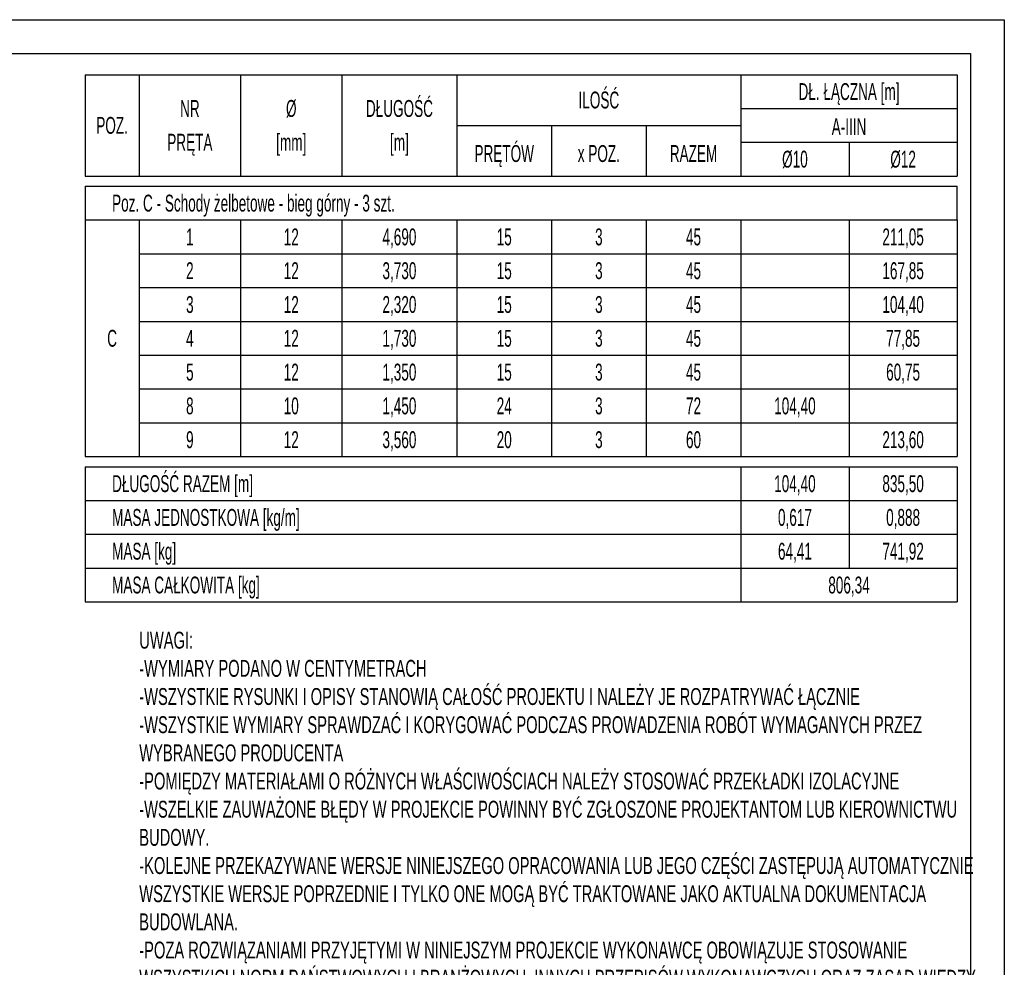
# Model space of a CAD drawing. Header units: millimetres. Extents: x 357 to 339450, y 65 to 10017.
# Tile 15 of 24: x 2250 to 2614, y 702 to 1053. Entities that reach past the tile are written whole.
import ezdxf
from ezdxf.enums import TextEntityAlignment as Align

# ---------------------------------------------------------------- set-up
doc = ezdxf.new("R2010")
doc.units = ezdxf.units.MM
doc.header["$LTSCALE"] = 25
for name, color, linetype in [('BA_txs', 2, 'Continuous'), ('BZ_ram', 2, 'Continuous'), ('BZ_tab', 7, 'Continuous'), ('BZ_txg', 3, 'Continuous'), ('BZ_txs', 2, 'Continuous')]:
    doc.layers.add(name, color=color, linetype=linetype)
doc.styles.add('BIKTS', font='bikromsw.shx', dxfattribs={"width": 0.6})

msp = doc.modelspace()

# ---------------------------------------------------------------- linework, layer by layer
at = {"layer": 'BZ_ram', "color": 1}
msp.add_lwpolyline([(1563.84, 310.01), (1563.84, 1052.51), (2613.84, 1052.51), (2613.84, 310.01)], close=True, dxfattribs=at)
at = {"layer": 'BZ_ram'}
msp.add_lwpolyline([(1613.84, 322.51), (1613.84, 1040.01), (2601.34, 1040.01), (2601.34, 322.51)], close=True, dxfattribs=at)
at = {"layer": 'BZ_tab'}
for p, q in [((2273.92, 1032.17), (2293.92, 1032.17)), ((2273.92, 1032.17), (2273.92, 994.67)), ((2293.92, 1032.17), (2331.42, 1032.17)), ((2293.92, 1032.17), (2293.92, 994.67)), ((2331.42, 1032.17), (2368.92, 1032.17)), ((2331.42, 1032.17), (2331.42, 994.67)), ((2368.92, 1032.17), (2411.42, 1032.17)), ((2368.92, 1032.17), (2368.92, 994.67)), ((2411.42, 1032.17), (2516.42, 1032.17)), ((2411.42, 1032.17), (2411.42, 994.67)), ((2516.42, 1032.17), (2596.42, 1032.17)), ((2516.42, 1032.17), (2516.42, 994.67)), ((2596.42, 1032.17), (2596.42, 994.67)), ((2516.42, 1019.67), (2596.42, 1019.67)), ((2596.42, 1019.67), (2596.42, 1007.17)), ((2411.42, 1013.42), (2516.42, 1013.42)), ((2446.42, 1013.42), (2446.42, 994.67)), ((2481.42, 1013.42), (2481.42, 994.67)), ((2516.42, 1007.17), (2596.42, 1007.17)), ((2556.42, 1007.17), (2556.42, 994.67)), ((2596.42, 1007.17), (2596.42, 994.67)), ((2273.92, 994.67), (2293.92, 994.67)), ((2293.92, 994.67), (2331.42, 994.67)), ((2331.42, 994.67), (2368.92, 994.67)), ((2368.92, 994.67), (2411.42, 994.67)), ((2411.42, 994.67), (2446.42, 994.67)), ((2446.42, 994.67), (2481.42, 994.67)), ((2481.42, 994.67), (2516.42, 994.67)), ((2516.42, 994.67), (2556.42, 994.67)), ((2556.42, 994.67), (2596.42, 994.67)), ((2273.92, 990.92), (2293.92, 990.92)), ((2273.92, 990.92), (2273.92, 978.42)), ((2293.92, 990.92), (2331.42, 990.92)), ((2331.42, 990.92), (2368.92, 990.92)), ((2368.92, 990.92), (2411.42, 990.92)), ((2411.42, 990.92), (2446.42, 990.92)), ((2446.42, 990.92), (2481.42, 990.92)), ((2481.42, 990.92), (2516.42, 990.92)), ((2516.42, 990.92), (2556.42, 990.92)), ((2556.42, 990.92), (2596.42, 990.92)), ((2596.42, 978.42), (2596.42, 990.92)), ((2273.92, 978.42), (2293.92, 978.42)), ((2273.92, 978.42), (2273.92, 965.92)), ((2293.92, 978.42), (2331.42, 978.42)), ((2293.92, 978.42), (2293.92, 965.92)), ((2331.42, 978.42), (2368.92, 978.42)), ((2331.42, 978.42), (2331.42, 965.92)), ((2368.92, 978.42), (2411.42, 978.42)), ((2368.92, 978.42), (2368.92, 965.92)), ((2411.42, 978.42), (2446.42, 978.42)), ((2411.42, 978.42), (2411.42, 965.92)), ((2446.42, 978.42), (2481.42, 978.42)), ((2446.42, 978.42), (2446.42, 965.92)), ((2481.42, 978.42), (2516.42, 978.42)), ((2481.42, 978.42), (2481.42, 965.92)), ((2516.42, 978.42), (2556.42, 978.42)), ((2516.42, 978.42), (2516.42, 965.92)), ((2556.42, 978.42), (2596.42, 978.42)), ((2556.42, 978.42), (2556.42, 965.92)), ((2596.42, 978.42), (2596.42, 965.92)), ((2273.92, 965.92), (2273.92, 953.42)), ((2293.92, 965.92), (2331.42, 965.92)), ((2293.92, 965.92), (2293.92, 953.42)), ((2331.42, 965.92), (2368.92, 965.92)), ((2331.42, 965.92), (2331.42, 953.42)), ((2368.92, 965.92), (2411.42, 965.92)), ((2368.92, 965.92), (2368.92, 953.42)), ((2411.42, 965.92), (2446.42, 965.92)), ((2411.42, 965.92), (2411.42, 953.42)), ((2446.42, 965.92), (2481.42, 965.92)), ((2446.42, 965.92), (2446.42, 953.42)), ((2481.42, 965.92), (2516.42, 965.92)), ((2481.42, 965.92), (2481.42, 953.42)), ((2516.42, 965.92), (2556.42, 965.92)), ((2516.42, 965.92), (2516.42, 953.42)), ((2556.42, 965.92), (2596.42, 965.92)), ((2556.42, 965.92), (2556.42, 953.42)), ((2596.42, 965.92), (2596.42, 953.42)), ((2273.92, 953.42), (2273.92, 940.92)), ((2293.92, 953.42), (2331.42, 953.42)), ((2293.92, 953.42), (2293.92, 940.92)), ((2331.42, 953.42), (2368.92, 953.42)), ((2331.42, 953.42), (2331.42, 940.92)), ((2368.92, 953.42), (2411.42, 953.42)), ((2368.92, 953.42), (2368.92, 940.92)), ((2411.42, 953.42), (2446.42, 953.42)), ((2411.42, 953.42), (2411.42, 940.92)), ((2446.42, 953.42), (2481.42, 953.42)), ((2446.42, 953.42), (2446.42, 940.92)), ((2481.42, 953.42), (2516.42, 953.42)), ((2481.42, 953.42), (2481.42, 940.92)), ((2516.42, 953.42), (2556.42, 953.42)), ((2516.42, 953.42), (2516.42, 940.92)), ((2556.42, 953.42), (2596.42, 953.42)), ((2556.42, 953.42), (2556.42, 940.92)), ((2596.42, 953.42), (2596.42, 940.92)), ((2273.92, 940.92), (2273.92, 928.42)), ((2293.92, 940.92), (2331.42, 940.92)), ((2293.92, 940.92), (2293.92, 928.42)), ((2331.42, 940.92), (2368.92, 940.92)), ((2331.42, 940.92), (2331.42, 928.42)), ((2368.92, 940.92), (2411.42, 940.92)), ((2368.92, 940.92), (2368.92, 928.42)), ((2411.42, 940.92), (2446.42, 940.92)), ((2411.42, 940.92), (2411.42, 928.42)), ((2446.42, 940.92), (2481.42, 940.92)), ((2446.42, 940.92), (2446.42, 928.42)), ((2481.42, 940.92), (2516.42, 940.92)), ((2481.42, 940.92), (2481.42, 928.42)), ((2516.42, 940.92), (2556.42, 940.92)), ((2516.42, 940.92), (2516.42, 928.42)), ((2556.42, 940.92), (2596.42, 940.92)), ((2556.42, 940.92), (2556.42, 928.42)), ((2596.42, 940.92), (2596.42, 928.42)), ((2273.92, 928.42), (2273.92, 915.92)), ((2293.92, 928.42), (2331.42, 928.42)), ((2293.92, 928.42), (2293.92, 915.92)), ((2331.42, 928.42), (2368.92, 928.42)), ((2331.42, 928.42), (2331.42, 915.92)), ((2368.92, 928.42), (2411.42, 928.42)), ((2368.92, 928.42), (2368.92, 915.92)), ((2411.42, 928.42), (2446.42, 928.42)), ((2411.42, 928.42), (2411.42, 915.92)), ((2446.42, 928.42), (2481.42, 928.42)), ((2446.42, 928.42), (2446.42, 915.92)), ((2481.42, 928.42), (2516.42, 928.42)), ((2481.42, 928.42), (2481.42, 915.92)), ((2516.42, 928.42), (2556.42, 928.42)), ((2516.42, 928.42), (2516.42, 915.92)), ((2556.42, 928.42), (2596.42, 928.42)), ((2556.42, 928.42), (2556.42, 915.92)), ((2596.42, 928.42), (2596.42, 915.92)), ((2273.92, 915.92), (2273.92, 903.42)), ((2293.92, 915.92), (2331.42, 915.92)), ((2293.92, 915.92), (2293.92, 903.42)), ((2331.42, 915.92), (2368.92, 915.92)), ((2331.42, 915.92), (2331.42, 903.42)), ((2368.92, 915.92), (2411.42, 915.92)), ((2368.92, 915.92), (2368.92, 903.42)), ((2411.42, 915.92), (2446.42, 915.92)), ((2411.42, 915.92), (2411.42, 903.42)), ((2446.42, 915.92), (2481.42, 915.92)), ((2446.42, 915.92), (2446.42, 903.42)), ((2481.42, 915.92), (2516.42, 915.92)), ((2481.42, 915.92), (2481.42, 903.42)), ((2516.42, 915.92), (2556.42, 915.92)), ((2516.42, 915.92), (2516.42, 903.42)), ((2556.42, 915.92), (2596.42, 915.92)), ((2556.42, 915.92), (2556.42, 903.42)), ((2596.42, 915.92), (2596.42, 903.42)), ((2273.92, 903.42), (2273.92, 890.92)), ((2293.92, 903.42), (2331.42, 903.42)), ((2293.92, 903.42), (2293.92, 890.92)), ((2331.42, 903.42), (2368.92, 903.42)), ((2331.42, 903.42), (2331.42, 890.92)), ((2368.92, 903.42), (2411.42, 903.42)), ((2368.92, 903.42), (2368.92, 890.92)), ((2411.42, 903.42), (2446.42, 903.42)), ((2411.42, 903.42), (2411.42, 890.92)), ((2446.42, 903.42), (2481.42, 903.42)), ((2446.42, 903.42), (2446.42, 890.92)), ((2481.42, 903.42), (2516.42, 903.42)), ((2481.42, 903.42), (2481.42, 890.92)), ((2516.42, 903.42), (2556.42, 903.42)), ((2516.42, 903.42), (2516.42, 890.92)), ((2556.42, 903.42), (2596.42, 903.42)), ((2556.42, 903.42), (2556.42, 890.92)), ((2596.42, 903.42), (2596.42, 890.92)), ((2273.92, 890.92), (2293.92, 890.92)), ((2293.92, 890.92), (2331.42, 890.92)), ((2331.42, 890.92), (2368.92, 890.92)), ((2368.92, 890.92), (2411.42, 890.92)), ((2411.42, 890.92), (2446.42, 890.92)), ((2446.42, 890.92), (2481.42, 890.92)), ((2481.42, 890.92), (2516.42, 890.92)), ((2516.42, 890.92), (2556.42, 890.92)), ((2556.42, 890.92), (2596.42, 890.92)), ((2273.92, 887.17), (2293.92, 887.17)), ((2273.92, 887.17), (2273.92, 874.67)), ((2293.92, 887.17), (2331.42, 887.17)), ((2331.42, 887.17), (2368.92, 887.17)), ((2368.92, 887.17), (2411.42, 887.17)), ((2411.42, 887.17), (2446.42, 887.17)), ((2446.42, 887.17), (2481.42, 887.17)), ((2481.42, 887.17), (2516.42, 887.17)), ((2516.42, 887.17), (2516.42, 874.67)), ((2516.42, 887.17), (2556.42, 887.17)), ((2516.42, 887.17), (2516.42, 874.67)), ((2556.42, 887.17), (2596.42, 887.17)), ((2556.42, 887.17), (2556.42, 874.67)), ((2596.42, 887.17), (2596.42, 874.67)), ((2273.92, 874.67), (2293.92, 874.67)), ((2273.92, 874.67), (2273.92, 862.17)), ((2293.92, 874.67), (2331.42, 874.67)), ((2331.42, 874.67), (2368.92, 874.67)), ((2368.92, 874.67), (2411.42, 874.67)), ((2411.42, 874.67), (2446.42, 874.67)), ((2446.42, 874.67), (2481.42, 874.67)), ((2481.42, 874.67), (2516.42, 874.67)), ((2516.42, 874.67), (2516.42, 862.17)), ((2516.42, 874.67), (2556.42, 874.67)), ((2516.42, 874.67), (2516.42, 862.17)), ((2556.42, 874.67), (2596.42, 874.67)), ((2556.42, 874.67), (2556.42, 862.17)), ((2596.42, 874.67), (2596.42, 862.17)), ((2273.92, 862.17), (2293.92, 862.17)), ((2273.92, 862.17), (2273.92, 849.67)), ((2293.92, 862.17), (2331.42, 862.17)), ((2331.42, 862.17), (2368.92, 862.17)), ((2368.92, 862.17), (2411.42, 862.17)), ((2411.42, 862.17), (2446.42, 862.17)), ((2446.42, 862.17), (2481.42, 862.17)), ((2481.42, 862.17), (2516.42, 862.17)), ((2516.42, 862.17), (2516.42, 849.67)), ((2516.42, 862.17), (2556.42, 862.17)), ((2516.42, 862.17), (2516.42, 849.67)), ((2556.42, 862.17), (2596.42, 862.17)), ((2556.42, 862.17), (2556.42, 849.67)), ((2596.42, 862.17), (2596.42, 849.67)), ((2273.92, 849.67), (2293.92, 849.67)), ((2273.92, 849.67), (2273.92, 837.17)), ((2293.92, 849.67), (2331.42, 849.67)), ((2331.42, 849.67), (2368.92, 849.67)), ((2368.92, 849.67), (2411.42, 849.67)), ((2411.42, 849.67), (2446.42, 849.67)), ((2446.42, 849.67), (2481.42, 849.67)), ((2481.42, 849.67), (2516.42, 849.67)), ((2516.42, 849.67), (2516.42, 837.17)), ((2516.42, 849.67), (2556.42, 849.67)), ((2556.42, 849.67), (2596.42, 849.67)), ((2596.42, 849.67), (2596.42, 837.17)), ((2273.92, 837.17), (2293.92, 837.17)), ((2293.92, 837.17), (2331.42, 837.17)), ((2331.42, 837.17), (2368.92, 837.17)), ((2368.92, 837.17), (2411.42, 837.17)), ((2411.42, 837.17), (2446.42, 837.17)), ((2446.42, 837.17), (2481.42, 837.17)), ((2481.42, 837.17), (2516.42, 837.17)), ((2516.42, 837.17), (2556.42, 837.17)), ((2556.42, 837.17), (2596.42, 837.17))]:
    msp.add_line(p, q, dxfattribs=at)

# ---------------------------------------------------------------- texts
at = {"layer": 'BA_txs', "insert": (2293.96, 826.14), "char_height": 6.25, "width": 309.0626, "attachment_point": 1, "style": 'BIKTS'}
msp.add_mtext('{\\W0.65;UWAGI:\\P-WYMIARY PODANO W CENTYMETRACH\\P-WSZYSTKIE RYSUNKI I OPISY STANOWIĄ CAŁOŚĆ PROJEKTU I NALEŻY JE ROZPATRYWAĆ ŁĄCZNIE\\P-WSZYSTKIE WYMIARY SPRAWDZAĆ I KORYGOWAĆ PODCZAS PROWADZENIA ROBÓT WYMAGANYCH PRZEZ WYBRANEGO PRODUCENTA\\P-POMIĘDZY MATERIAŁAMI O RÓŻNYCH WŁAŚCIWOŚCIACH NALEŻY STOSOWAĆ PRZEKŁADKI IZOLACYJNE\\P-WSZELKIE ZAUWAŻONE BŁĘDY W PROJEKCIE POWINNY BYĆ ZGŁOSZONE PROJEKTANTOM LUB KIEROWNICTWU BUDOWY.\\P-KOLEJNE PRZEKAZYWANE WERSJE NINIEJSZEGO OPRACOWANIA LUB JEGO CZĘŚCI ZASTĘPUJĄ AUTOMATYCZNIE WSZYSTKIE WERSJE POPRZEDNIE I TYLKO ONE MOGĄ BYĆ TRAKTOWANE JAKO AKTUALNA DOKUMENTACJA BUDOWLANA.\\P-POZA ROZWIĄZANIAMI PRZYJĘTYMI W NINIEJSZYM PROJEKCIE WYKONAWCĘ OBOWIĄZUJE STOSOWANIE WSZYSTKICH NORM PAŃSTWOWYCH I BRANŻOWYCH, INNYCH PRZEPISÓW WYKONAWCZYCH ORAZ ZASAD WIEDZY I SZTUKI BUDOWLANEJ.\\P-WSZYSTKIE STOSOWANE MATERIAŁY I TECHNOLOGIE MUSZĄ POSIADAĆ STOSOWNE ATESTY I DOPUSZCZENIA DO STOSOWANIA W POLSCE.\\P\\C2;-W JEDNYM PRZEKROJU ŁĄCZYC NIE WIĘCEJ NIŻ 50% PRĘTÓW PODŁUŻNYCH\\P-NINIEJSZY RYSUNEK ROZPATRYWAĆ Z POZOSTAŁYMI RYSUNKAMI BRANŻY KONSTR. I ARCH.}', dxfattribs=at)
at = {"layer": 'BZ_txg', "style": 'BIKTS', "width": 0.6}
msp.add_text('MASA CAŁKOWITA [kg]', height=6.25, dxfattribs=at).set_placement((2283.92, 843.42), align=Align.MIDDLE_LEFT)
msp.add_text('806,34', height=6.25, dxfattribs=at).set_placement((2556.42, 843.42), align=Align.MIDDLE_CENTER)
at = {"layer": 'BZ_txs', "style": 'BIKTS', "width": 0.6}
for s, p in [('ILOŚĆ', (2463.92, 1022.8)), ('DŁ. ŁĄCZNA [m]', (2556.42, 1025.92)), ('DŁUGOŚĆ', (2390.17, 1019.67)), ('NR', (2312.67, 1019.67)), ('%%c', (2350.17, 1019.67)), ('POZ.', (2283.92, 1013.42)), ('A-IIIN', (2556.42, 1012.94)), ('PRĘTA', (2312.67, 1007.17)), ('[mm]', (2350.17, 1007.17)), ('[m]', (2390.17, 1007.17)), ('PRĘTÓW', (2428.92, 1003)), ('x POZ.', (2463.92, 1003)), ('RAZEM', (2498.92, 1003)), ('%%c10', (2536.42, 1000.92)), ('%%c12', (2576.42, 1000.92)), ('1', (2312.67, 972.17)), ('12', (2350.17, 972.17)), ('4,690', (2390.17, 972.17)), ('15', (2428.92, 972.17)), ('3', (2463.92, 972.17)), ('45', (2498.92, 972.17)), ('211,05', (2576.42, 972.17)), ('2', (2312.67, 959.67)), ('12', (2350.17, 959.67)), ('3,730', (2390.17, 959.67)), ('15', (2428.92, 959.67)), ('3', (2463.92, 959.67)), ('45', (2498.92, 959.67)), ('167,85', (2576.42, 959.67)), ('3', (2312.67, 947.17)), ('12', (2350.17, 947.17)), ('2,320', (2390.17, 947.17)), ('15', (2428.92, 947.17)), ('3', (2463.92, 947.17)), ('45', (2498.92, 947.17)), ('104,40', (2576.42, 947.17)), ('C', (2283.92, 934.67)), ('4', (2312.67, 934.67)), ('12', (2350.17, 934.67)), ('1,730', (2390.17, 934.67)), ('15', (2428.92, 934.67)), ('3', (2463.92, 934.67)), ('45', (2498.92, 934.67)), ('77,85', (2576.42, 934.67)), ('5', (2312.67, 922.17)), ('12', (2350.17, 922.17)), ('1,350', (2390.17, 922.17)), ('15', (2428.92, 922.17)), ('3', (2463.92, 922.17)), ('45', (2498.92, 922.17)), ('60,75', (2576.42, 922.17)), ('8', (2312.67, 909.67)), ('10', (2350.17, 909.67)), ('1,450', (2390.17, 909.67)), ('24', (2428.92, 909.67)), ('3', (2463.92, 909.67)), ('72', (2498.92, 909.67)), ('104,40', (2536.42, 909.67)), ('9', (2312.67, 897.17)), ('12', (2350.17, 897.17)), ('3,560', (2390.17, 897.17)), ('20', (2428.92, 897.17)), ('3', (2463.92, 897.17)), ('60', (2498.92, 897.17)), ('213,60', (2576.42, 897.17)), ('104,40', (2536.42, 880.92)), ('835,50', (2576.42, 880.92)), ('0,617', (2536.42, 868.42)), ('0,888', (2576.42, 868.42)), ('64,41', (2536.42, 855.92)), ('741,92', (2576.42, 855.92))]:
    msp.add_text(s, height=6.25, dxfattribs=at).set_placement(p, align=Align.MIDDLE_CENTER)
for s, p in [('Poz. C - Schody żelbetowe - bieg górny - 3 szt.', (2283.92, 984.67)), ('DŁUGOŚĆ RAZEM [m]', (2283.92, 880.92)), ('MASA JEDNOSTKOWA [kg/m]', (2283.92, 868.42)), ('MASA [kg]', (2283.92, 855.92))]:
    msp.add_text(s, height=6.25, dxfattribs=at).set_placement(p, align=Align.MIDDLE_LEFT)

doc.saveas('drawing.dxf')
